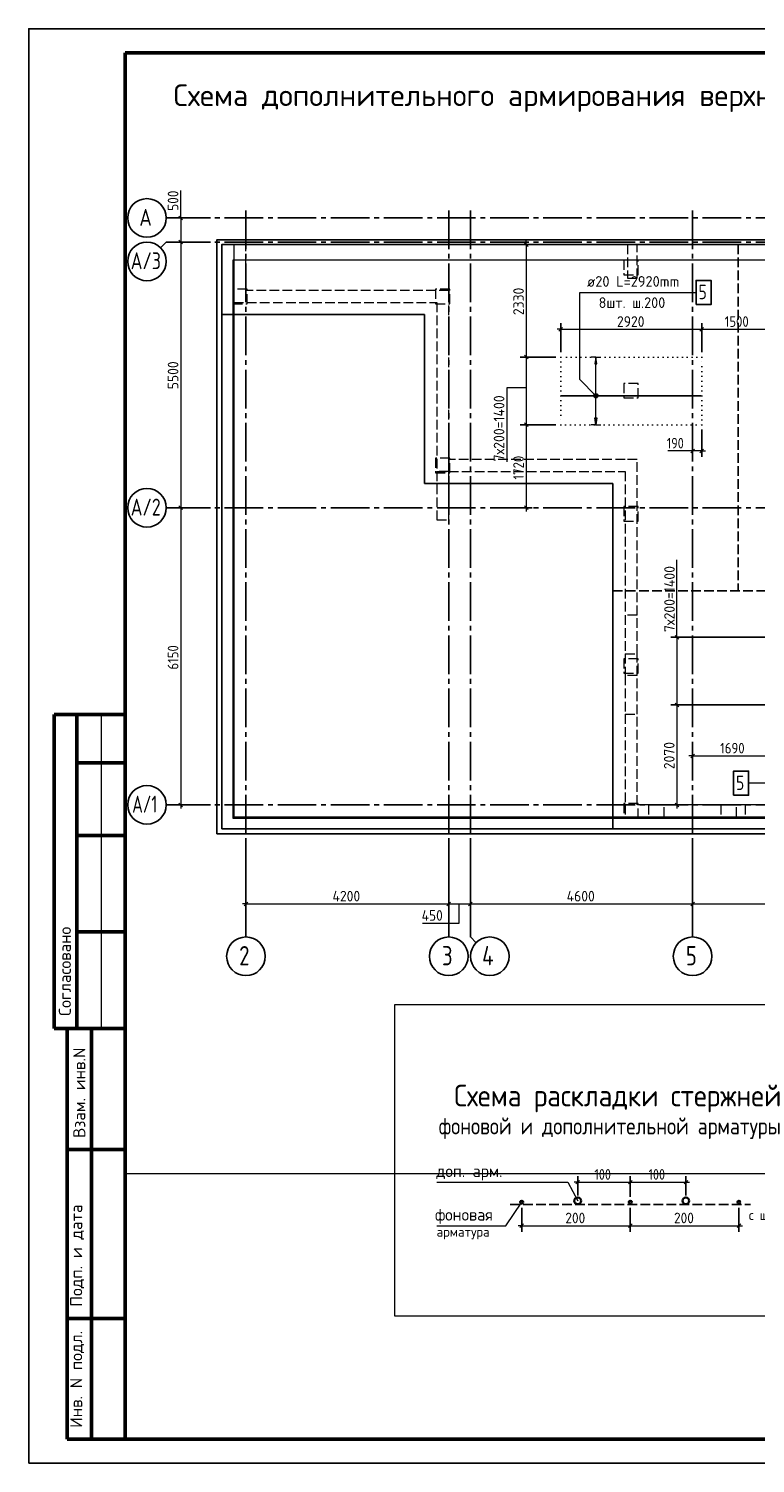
# Model space of a CAD drawing. Header units: millimetres. Extents: x 0 to 42000, y 0 to 29700.
# Tile 1 of 4: x 0 to 15049, y 0 to 29700. Entities that reach past the tile are written whole.
import ezdxf

# ---------------------------------------------------------------- set-up
doc = ezdxf.new("R2010")
doc.units = ezdxf.units.MM
for name, pattern in [('______2', [270, 200, -70]), ('______5', [1100, 800, -100, 100, -100]), ('______9', [100, 0, -100])]:
    doc.linetypes.add(name, pattern=pattern)
for name, color, linetype, lineweight in [('Standard', 7, 'Continuous', 25), ('ЖБ Перекрытие верхний уровень', 8, 'Continuous', 50), ('ЖБ Пилон', 7, 'Continuous', 35), ('ЖБ Плита Фундамента верхний уровень', 7, 'Continuous', 35), ('ЖБ Стена верхний уровень', 7, 'Continuous', 35), ('Общий01', 7, 'Continuous', 13), ('Позиционная метка номер позиции', 7, 'Continuous', 13), ('Примечания', 7, 'Continuous', 13), ('Размерная линия_ общее', 7, 'Continuous', 13), ('Текст_ общее', 7, 'Continuous', 25)]:
    doc.layers.add(name, color=color, linetype=linetype, lineweight=lineweight)
doc.layers.add('Оси', color=7, linetype='______5', true_color=0x656565)
doc.styles.add('ISOCPEUR', font='txt')

msp = doc.modelspace()

# ---------------------------------------------------------------- hatches: boundary and pattern name
at = {"linetype": 'Continuous', "lineweight": 13, "transparency": 33554687}
msp.add_hatch(color=7, dxfattribs=at).paths.add_polyline_path([(11766, 22762), (11746, 22902), (11726, 22762)])
msp.add_hatch(color=7, dxfattribs=at).paths.add_polyline_path([(11766, 21642), (11746, 21502), (11726, 21642)], flags=16)
at = {"layer": 'Позиционная метка номер позиции', "linetype": 'Continuous', "lineweight": 13, "transparency": 33554687}
for points in [[(11714, 22070), (11757, 22145), (11702, 22090)], [(11702, 22090), (11757, 22145), (11734, 22145)], [(11702, 22090), (11734, 22145), (11702, 22113)], [(11702, 22113), (11734, 22145), (11714, 22133)], [(11714, 22070), (11777, 22133), (11757, 22145)], [(11734, 22058), (11777, 22133), (11714, 22070)], [(11734, 22058), (11789, 22113), (11777, 22133)], [(11757, 22058), (11789, 22113), (11734, 22058)], [(11757, 22058), (11789, 22090), (11789, 22113)], [(11789, 22090), (11757, 22058), (11777, 22070)]]:
    msp.add_hatch(color=7, dxfattribs=at).paths.add_polyline_path(points)

# ---------------------------------------------------------------- linework, layer by layer
at = {"color": 251, "linetype": 'Continuous', "lineweight": 13, "true_color": 0x494949, "transparency": 33554687}
for p, q in [((11746, 22902), (11646, 22902)), ((11746, 22902), (11726, 22762)), ((11766, 22762), (11746, 22902)), ((11746, 22902), (11846, 22902)), ((11746, 22902), (11746, 22902)), ((11726, 22762), (11766, 22762)), ((11746, 21642), (11746, 22762)), ((11746, 21502), (11646, 21502)), ((11746, 21502), (11726, 21642)), ((11726, 21642), (11766, 21642)), ((11766, 21642), (11746, 21502)), ((11746, 21502), (11846, 21502)), ((11746, 21502), (11746, 21502))]:
    msp.add_line(p, q, dxfattribs=at)
at = {"color": 7, "linetype": 'Continuous', "lineweight": 25, "transparency": 33554687}
msp.add_line((13930, 22102), (11030, 22102), dxfattribs=at)
msp.add_line((13930, 22102), (11030, 22102), dxfattribs=at)
for points in [[(13823, 23990), (14133, 23990), (14133, 24490), (13823, 24490), (13823, 23990)], [(14599, 13829), (14909, 13829), (14909, 14329), (14599, 14329), (14599, 13829)]]:
    msp.add_lwpolyline(points, dxfattribs=at)
at = {"layer": 'Standard', "color": 7, "linetype": 'Continuous', "lineweight": 25, "transparency": 33554687}
msp.add_line((2000, 29200), (2000, 1058), dxfattribs=at)
at = {"layer": 'Standard', "color": 7, "linetype": 'Continuous', "lineweight": 50, "transparency": 33554687}
for p, q in [((6, 15500), (0, 15500)), ((2000, 15500), (527, 15500)), ((527, 15500), (527, 9000)), ((527, 15500), (527, 9000)), ((1000, 15500), (1000, 9000)), ((2000, 14500), (1000, 14500)), ((2000, 13000), (1000, 13000)), ((2000, 11000), (1000, 11000)), ((0, 9000), (6, 9000)), ((527, 9000), (2000, 9000)), ((800, 500), (800, 9000)), ((800, 500), (800, 9000)), ((1300, 500), (1300, 9000)), ((800, 6500), (2000, 6500)), ((800, 3000), (2000, 3000)), ((2000, 500), (800, 500))]:
    msp.add_line(p, q, dxfattribs=at)
at = {"layer": 'Standard', "color": 7, "linetype": 'Continuous', "lineweight": 13, "transparency": 33554687}
msp.add_line((1500, 15500), (1500, 9000), dxfattribs=at)
at = {"layer": 'Standard', "color": 8, "linetype": '______2', "lineweight": -3, "true_color": 0x737373, "transparency": 33554687}
msp.add_line((9970, 5359), (14950, 5359), dxfattribs=at)
at = {"layer": 'Standard', "color": 7, "linetype": 'Continuous', "lineweight": 25, "transparency": 33554687}
msp.add_lwpolyline([(0, 0), (42000, 0), (42000, 29700), (0, 29700), (0, 0)], close=True, dxfattribs=at)
at = {"layer": 'Standard', "color": 7, "linetype": 'Continuous', "lineweight": 50, "transparency": 33554687}
msp.add_lwpolyline([(2000, 29200), (41500, 29200), (41500, 500), (2000, 500), (2000, 29200)], close=True, dxfattribs=at)
at = {"layer": 'Standard', "color": 7, "linetype": 'Continuous', "lineweight": 13, "transparency": 33554687}
for points in [[(41500, 29200), (2000, 29200), (2000, 6000), (41500, 6000), (41500, 29200)], [(4250, 13382), (41050, 13382), (41050, 25232), (4250, 25232), (4250, 13382)], [(4225, 13357), (41075, 13357), (41075, 24907), (4225, 24907), (4225, 13357)], [(7577, 9491), (7577, 3053), (17569, 3053), (17569, 9491), (7577, 9491)], [(8450, 5821), (11163, 5821), (11370, 5434)], [(8450, 4919), (9885, 4919), (10210, 5404)]]:
    msp.add_lwpolyline(points, dxfattribs=at)
at = {"layer": 'Standard', "color": 254, "linetype": 'Continuous', "lineweight": 25, "true_color": 0xc4c4ff, "transparency": 33554687}
msp.add_lwpolyline([(3900, 13032), (41400, 13032), (41400, 25332), (3900, 25332), (3900, 13032)], dxfattribs=at)
at = {"layer": 'Standard', "color": 7, "linetype": 'Continuous', "lineweight": 25, "transparency": 33554687}
msp.add_lwpolyline([(4000, 13132), (41300, 13132), (41300, 25232), (4000, 25232), (4000, 13132)], dxfattribs=at)
at = {"layer": 'ЖБ Перекрытие верхний уровень', "color": 7, "linetype": 'Continuous', "lineweight": 35, "transparency": 33554687}
for centre, radius in [((10210, 5404), 30), ((11370, 5434), 70), ((12460, 5404), 30), ((13610, 5434), 70), ((14710, 5404), 30)]:
    msp.add_circle(centre, radius, dxfattribs=at)
at = {"layer": 'ЖБ Пилон', "color": 253, "linetype": '______2', "lineweight": 13, "true_color": 0xa0a0a0, "transparency": 33554687}
for p, q in [((12600, 25232), (12400, 25232)), ((12400, 25232), (12400, 24532)), ((12600, 24532), (12600, 25232)), ((12625, 24907), (12325, 24907)), ((12325, 24907), (12325, 24607)), ((12625, 24607), (12625, 24907)), ((12325, 24607), (12625, 24607)), ((12400, 24532), (12600, 24532)), ((4525, 24307), (4225, 24307)), ((4225, 24307), (4225, 24007)), ((4525, 24007), (4525, 24307)), ((8725, 24307), (8425, 24307)), ((8425, 24307), (8425, 24007)), ((8725, 24007), (8725, 24307)), ((4225, 24007), (4525, 24007)), ((8425, 24007), (8725, 24007)), ((12625, 22357), (12325, 22357)), ((12325, 22357), (12325, 22057)), ((12625, 22057), (12625, 22357)), ((12325, 22057), (12625, 22057)), ((8725, 20807), (8425, 20807)), ((8425, 20807), (8425, 20507)), ((8725, 20507), (8725, 20807)), ((8425, 20507), (8725, 20507)), ((12625, 19807), (12325, 19807)), ((12325, 19807), (12325, 19507)), ((12625, 19507), (12625, 19807)), ((12325, 19507), (12625, 19507)), ((12625, 16657), (12325, 16657)), ((12325, 16657), (12325, 16357)), ((12625, 16357), (12625, 16657)), ((12325, 16357), (12625, 16357)), ((12625, 13657), (12325, 13657)), ((12325, 13657), (12325, 13357)), ((12625, 13357), (12625, 13657)), ((12325, 13357), (12625, 13357))]:
    msp.add_line(p, q, dxfattribs=at)
at = {"layer": 'ЖБ Плита Фундамента верхний уровень', "color": 251, "linetype": 'Continuous', "lineweight": 25, "true_color": 0x656565, "transparency": 33554687}
for p, q in [((4000, 25232), (4000, 23782)), ((41300, 25232), (4000, 25232)), ((4000, 23782), (8200, 23782)), ((8200, 23782), (8200, 20282)), ((8200, 20282), (12100, 20282)), ((12100, 20282), (12100, 13132)), ((12100, 13132), (37700, 13132))]:
    msp.add_line(p, q, dxfattribs=at)
at = {"layer": 'ЖБ Стена верхний уровень', "color": 253, "linetype": '______2', "lineweight": 13, "true_color": 0xa0a0a0, "transparency": 33554687}
for p, q in [((4250, 25232), (4250, 24282)), ((4500, 25232), (4250, 25232)), ((4500, 24282), (4500, 25232)), ((4250, 24282), (4250, 24032)), ((8700, 24282), (4500, 24282)), ((8700, 24032), (8700, 24282)), ((4250, 24032), (8450, 24032)), ((8450, 24032), (8450, 20532)), ((8700, 20532), (8700, 24032)), ((8450, 20532), (8700, 20532)), ((8450, 20532), (8450, 19532)), ((8700, 20532), (8450, 20532)), ((12350, 20782), (8700, 20782)), ((8700, 20782), (8700, 20532)), ((8700, 19532), (8700, 20532)), ((8700, 20532), (12350, 20532)), ((12600, 20782), (12350, 20782)), ((12350, 20532), (12350, 17557)), ((12600, 17557), (12600, 20782)), ((8450, 19532), (8700, 19532)), ((12600, 17557), (12350, 17557)), ((12350, 17557), (12350, 16757)), ((12600, 16757), (12600, 17557)), ((12350, 16757), (12600, 16757)), ((12350, 16757), (12350, 16307)), ((12600, 16307), (12600, 16757)), ((12600, 16307), (12350, 16307)), ((12350, 16307), (12350, 15507)), ((12600, 15507), (12600, 16307)), ((12350, 15507), (12600, 15507)), ((12350, 15507), (12350, 13632)), ((12600, 13632), (12600, 15507)), ((12350, 13632), (12350, 13382)), ((12350, 13382), (12837, 13382)), ((12837, 13632), (12600, 13632)), ((12837, 13632), (12837, 13382)), ((13162, 13632), (12837, 13632)), ((12837, 13382), (13162, 13382)), ((13162, 13382), (13162, 13632)), ((14337, 13632), (13162, 13632)), ((13162, 13382), (14337, 13382)), ((14337, 13632), (14337, 13382)), ((14662, 13632), (14337, 13632)), ((14337, 13382), (14662, 13382)), ((14662, 13382), (14662, 13632)), ((14837, 13632), (14662, 13632)), ((14662, 13382), (14837, 13382)), ((14837, 13632), (14837, 13382)), ((15162, 13632), (14837, 13632)), ((14837, 13382), (15162, 13382))]:
    msp.add_line(p, q, dxfattribs=at)
at = {"layer": 'Общий01', "color": 251, "linetype": '______2', "lineweight": 25, "true_color": 0x656565, "transparency": 33554687}
for p, q in [((14690, 25232), (14690, 18062)), ((12100, 18062), (37700, 18062))]:
    msp.add_line(p, q, dxfattribs=at)
at = {"layer": 'Общий01', "color": 251, "linetype": 'Continuous', "lineweight": 13, "true_color": 0x656565, "transparency": 33554687}
for p, q in [((13750, 20959), (13240, 20959)), ((13426, 17102), (13426, 18702))]:
    msp.add_line(p, q, dxfattribs=at)
msp.add_lwpolyline([(10305, 22266), (9905, 22266), (9905, 20735)], dxfattribs=at)
at = {"layer": 'Оси', "color": 7, "linetype": 'Continuous', "lineweight": 13, "transparency": 33554687}
msp.add_line((3150, 25782), (3150, 26352), dxfattribs=at)
at = {"layer": 'Оси', "color": 8, "linetype": '______5', "lineweight": -3, "transparency": 33554687}
for p, q in [((4500, 25939), (4500, 12896)), ((8700, 25939), (8700, 12896)), ((9150, 25939), (9150, 12896)), ((13750, 25939), (13750, 12896)), ((41157, 25782), (3764, 25782)), ((41157, 25282), (3764, 25282)), ((41157, 19782), (3764, 19782)), ((41157, 13632), (3764, 13632))]:
    msp.add_line(p, q, dxfattribs=at)
at = {"layer": 'Оси', "color": 7, "linetype": 'Continuous', "lineweight": 25, "transparency": 33554687}
for p, q in [((3764, 25782), (2850, 25782)), ((2733, 25164), (2850, 25282)), ((3764, 25282), (2850, 25282)), ((3764, 19782), (2850, 19782)), ((3764, 13632), (2850, 13632)), ((4500, 12896), (4500, 10896)), ((8700, 12896), (8700, 10896)), ((13750, 12896), (13750, 10896))]:
    msp.add_line(p, q, dxfattribs=at)
msp.add_lwpolyline([(9150, 12896), (9150, 10896), (9267, 10778)], dxfattribs=at)
at = {"layer": 'Оси', "color": 7, "linetype": 'Continuous', "lineweight": 13, "transparency": 33554687}
msp.add_lwpolyline([(8154, 11182), (8914, 11182), (8914, 11582)], dxfattribs=at)
at = {"layer": 'Оси', "color": 7, "linetype": 'Continuous', "lineweight": 25, "transparency": 33554687}
for centre in [(2450, 25782), (2450, 24882), (2450, 19782), (2450, 13632), (4500, 10496), (8700, 10496), (9550, 10496), (13750, 10496)]:
    msp.add_circle(centre, 400, dxfattribs=at)
at = {"layer": 'Позиционная метка номер позиции', "color": 7, "linetype": 'Continuous', "lineweight": 13, "transparency": 33554687}
for p, q in [((11714, 22133), (11714, 22133)), ((11714, 22070), (11714, 22070)), ((11777, 22133), (11777, 22133)), ((11777, 22070), (11777, 22070))]:
    msp.add_line(p, q, dxfattribs=at)
for points in [[(11746, 22102), (11412, 22435), (11412, 24240), (13823, 24240)], [(17664, 16297), (17331, 15964), (17331, 14079), (14909, 14079)]]:
    msp.add_lwpolyline(points, dxfattribs=at)
msp.add_circle((11746, 22102), 45, dxfattribs=at)
at = {"layer": 'Примечания', "color": 7, "linetype": '______9', "lineweight": 13, "transparency": 33554687}
for p, q in [((11020, 22902), (11020, 21502)), ((13940, 22902), (11020, 22902)), ((13940, 21502), (13940, 22902)), ((11020, 21502), (13940, 21502))]:
    msp.add_line(p, q, dxfattribs=at)
at = {"layer": 'Размерная линия_ общее', "color": 7, "linetype": 'Continuous', "lineweight": 13, "transparency": 33554687}
for p, q in [((3150, 25782), (3150, 25857)), ((3150, 25782), (3150, 25282)), ((3150, 25282), (3150, 19782)), ((3150, 19782), (3150, 13632)), ((3150, 13632), (3150, 13557)), ((4500, 11582), (4425, 11582)), ((8700, 11582), (9150, 11582)), ((9150, 11582), (13750, 11582)), ((13750, 11582), (17200, 11582)), ((11370, 5821), (11295, 5821)), ((11370, 5821), (12460, 5821)), ((12460, 5821), (13610, 5821)), ((13610, 5821), (13685, 5821)), ((10210, 4919), (10135, 4919)), ((10210, 4919), (12460, 4919)), ((12460, 4919), (14710, 4919)), ((14710, 4919), (14785, 4919))]:
    msp.add_line(p, q, dxfattribs=at)
at = {"layer": 'Размерная линия_ общее', "color": 253, "linetype": 'Continuous', "lineweight": -3, "true_color": 0xa0a0a0, "transparency": 33554687}
for p, q in [((3150, 25782), (3025, 25782)), ((3150, 25782), (3275, 25782)), ((3150, 25282), (3025, 25282)), ((3150, 25282), (3275, 25282)), ((3150, 19782), (3025, 19782)), ((3150, 19782), (3275, 19782)), ((3150, 13632), (3025, 13632)), ((3150, 13632), (3050, 13632)), ((3150, 13632), (3275, 13632)), ((4500, 11582), (4500, 11707)), ((8700, 11582), (8700, 11707)), ((9150, 11582), (9150, 11707)), ((13750, 11582), (13750, 11707)), ((4500, 11582), (4500, 11457)), ((4500, 11582), (4500, 11096)), ((8700, 11582), (8700, 11457)), ((8700, 11582), (8700, 11096)), ((9150, 11582), (9150, 11457)), ((9150, 11582), (9150, 11096)), ((13750, 11582), (13750, 11457)), ((13750, 11582), (13750, 11096)), ((11370, 5821), (11370, 5946)), ((12460, 5821), (12460, 5946)), ((13610, 5821), (13610, 5946)), ((11370, 5821), (11370, 5696)), ((11370, 5821), (11370, 5546)), ((12460, 5821), (12460, 5696)), ((12460, 5821), (12460, 5516)), ((13610, 5821), (13610, 5696)), ((13610, 5821), (13610, 5546)), ((10210, 4919), (10210, 5291)), ((14710, 4919), (14710, 5291)), ((10210, 4919), (10210, 5044)), ((10210, 4919), (10210, 4794)), ((12460, 4919), (12460, 5044)), ((12460, 4919), (12460, 4794)), ((14710, 4919), (14710, 5044)), ((14710, 4919), (14710, 4794))]:
    msp.add_line(p, q, dxfattribs=at)
at = {"layer": 'Размерная линия_ общее', "color": 7, "linetype": 'Continuous', "lineweight": 25, "transparency": 33554687}
for p, q in [((3112, 25819), (3187, 25744)), ((3112, 25319), (3187, 25244)), ((3112, 19819), (3187, 19744)), ((3112, 13669), (3187, 13594)), ((4462, 11544), (4537, 11619)), ((8662, 11544), (8737, 11619)), ((9112, 11544), (9187, 11619)), ((13712, 11544), (13787, 11619)), ((11333, 5783), (11408, 5858)), ((12423, 5783), (12498, 5858)), ((13573, 5783), (13648, 5858)), ((10173, 4881), (10248, 4956)), ((12423, 4881), (12498, 4956)), ((14673, 4881), (14748, 4956))]:
    msp.add_line(p, q, dxfattribs=at)
at = {"layer": 'Размерная линия_ общее', "color": 251, "linetype": 'Continuous', "lineweight": 25, "true_color": 0x656565, "transparency": 33554687}
for p, q in [((10267, 25269), (10342, 25194)), ((10982, 23439), (11057, 23514)), ((13902, 23439), (13977, 23514)), ((10267, 22939), (10342, 22864)), ((10267, 21539), (10342, 21464)), ((13787, 20997), (13712, 20922)), ((13977, 20997), (13902, 20922)), ((10267, 19819), (10342, 19744)), ((13388, 17139), (13463, 17064)), ((13388, 15739), (13463, 15664)), ((13712, 14608), (13787, 14683)), ((13388, 13669), (13463, 13594))]:
    msp.add_line(p, q, dxfattribs=at)
at = {"layer": 'Размерная линия_ общее', "color": 251, "linetype": 'Continuous', "lineweight": 13, "true_color": 0x656565, "transparency": 33554687}
for p, q in [((10305, 25232), (10305, 25307)), ((11020, 23477), (10945, 23477)), ((11020, 23477), (13940, 23477)), ((13940, 23477), (15440, 23477)), ((10305, 22902), (10305, 21502)), ((10305, 21502), (10305, 19782)), ((13750, 20959), (13675, 20959)), ((13940, 20959), (13750, 20959)), ((13940, 20959), (14015, 20959)), ((10305, 19782), (10305, 19707)), ((13426, 17102), (13426, 17177)), ((13426, 17102), (13426, 15702)), ((13426, 15702), (13426, 13632)), ((13750, 14645), (13675, 14645)), ((13750, 14645), (15440, 14645)), ((13426, 13632), (13426, 13557))]:
    msp.add_line(p, q, dxfattribs=at)
at = {"layer": 'Размерная линия_ общее', "color": 251, "linetype": 'Continuous', "lineweight": -3, "true_color": 0x656565, "transparency": 33554687}
for p, q in [((10305, 25232), (10180, 25232)), ((10305, 25232), (10281, 25232)), ((10305, 25232), (10430, 25232)), ((11020, 23477), (11020, 23602)), ((11020, 23477), (11020, 23352)), ((11020, 23477), (11020, 23002)), ((13940, 23477), (13940, 23602)), ((13940, 23477), (13940, 23352)), ((13940, 23477), (13940, 23002)), ((10305, 22902), (10180, 22902)), ((10305, 22902), (10430, 22902)), ((10305, 22902), (10920, 22902)), ((10305, 21502), (10180, 21502)), ((10305, 21502), (10430, 21502)), ((10305, 21502), (10920, 21502)), ((13750, 20959), (13750, 21084)), ((13750, 20959), (13750, 20834)), ((13940, 20959), (13940, 21084)), ((13940, 20959), (13940, 20834)), ((10305, 19782), (10180, 19782)), ((10305, 19782), (10430, 19782)), ((10305, 19782), (10305, 19782)), ((13426, 17102), (13301, 17102)), ((13426, 17102), (13551, 17102)), ((13426, 17102), (15340, 17102)), ((13426, 15702), (13301, 15702)), ((13426, 15702), (13551, 15702)), ((13426, 15702), (15340, 15702)), ((13750, 14645), (13750, 14770)), ((13750, 14645), (13750, 14520)), ((13750, 14645), (13750, 14645)), ((13426, 13632), (13301, 13632)), ((13426, 13632), (13551, 13632)), ((13426, 13632), (13426, 13632))]:
    msp.add_line(p, q, dxfattribs=at)
at = {"layer": 'Размерная линия_ общее', "color": 253, "linetype": 'Continuous', "lineweight": -3, "true_color": 0xa0a0a0, "transparency": 33554687}
for points in [[(3150, 25782), (3133, 25782), (3133, 25782), (3133, 25782), (3133, 25782), (2948, 25782)], [(3150, 25282), (3133, 25282), (3133, 25282), (3133, 25282), (3133, 25282), (3050, 25282)], [(3150, 19782), (3133, 19782), (3133, 19782), (3050, 19782)], [(12460, 4919), (12460, 4936), (12460, 4936), (12460, 5291)]]:
    msp.add_lwpolyline(points, dxfattribs=at)
at = {"layer": 'Размерная линия_ общее', "color": 251, "linetype": 'Continuous', "lineweight": 13, "true_color": 0x656565, "transparency": 33554687}
msp.add_lwpolyline([(10305, 25232), (10305, 23667), (10305, 23667), (10305, 22902)], dxfattribs=at)
at = {"layer": 'Размерная линия_ общее', "color": 251, "linetype": 'Continuous', "lineweight": -3, "true_color": 0x656565, "transparency": 33554687}
for points in [[(13750, 20959), (13750, 21141), (13750, 21141), (13750, 21402)], [(13940, 20959), (13940, 21196), (13940, 21196), (13940, 21402)]]:
    msp.add_lwpolyline(points, dxfattribs=at)
at = {"layer": 'Размерная линия_ общее', "color": 7, "linetype": 'Continuous', "lineweight": 13, "transparency": 33554687}
msp.add_lwpolyline([(4500, 11582), (6362, 11582), (6362, 11582), (8700, 11582)], dxfattribs=at)

# ---------------------------------------------------------------- texts
at = {"color": 7, "linetype": 'Continuous', "lineweight": 13, "transparency": 33554687, "attachment_point": 7, "style": 'ISOCPEUR'}
for s, insert, char_height, width in [('\\W0.98;ø20 L=2920mm ', (11562, 24358), 220, 2196.66), ('\\W0.78;5', (13873, 24100), 300, 326.42), ('\\W0.97;8шт. ш.200 ', (11804, 23918), 220, 1712.32), ('\\W0.78;5', (14649, 13939), 300, 326.41)]:
    msp.add_mtext(s, dxfattribs=dict(at, insert=insert, char_height=char_height, width=width))
at = {"layer": 'Standard', "color": 7, "linetype": 'Continuous', "lineweight": 50, "transparency": 33554687, "char_height": 250, "attachment_point": 7, "rotation": 90, "style": 'ISOCPEUR'}
for s, insert, width in [('\\A1;{\\fISOCPEUR|i0|b0;\\H250.000000;\\W1.000000;\\C7;Согласовано}\\P', (875, 9261), 2071.88), ('\\A1;{\\fISOCPEUR|i0|b0;\\H250.000000;\\W1.000000;\\C7;Взам. инв.N}\\P', (1173, 6736), 1909.1), ('\\A1;{\\fISOCPEUR|i0|b0;\\H250.000000;\\W1.000000;\\C7;Подп. и дата}\\P', (1149, 3242), 2197.06), ('\\A1;{\\fISOCPEUR|i0|b0;\\H250.000000;\\W1.000000;\\C7;Инв. N подл.}\\P', (1149, 734), 2021.79)]:
    msp.add_mtext(s, dxfattribs=dict(at, insert=insert, width=width))
at = {"layer": 'Standard', "color": 7, "linetype": 'Continuous', "lineweight": 50, "transparency": 33554687, "attachment_point": 7, "style": 'ISOCPEUR'}
for s, insert, char_height, width in [('\\W0.99;Схема раскладки стержней', (8808, 7267), 450, 7958.29), ('\\W0.99;фоновой и дополнительной арматуры', (8489, 6713), 350, 8498.44)]:
    msp.add_mtext(s, dxfattribs=dict(at, insert=insert, char_height=char_height, width=width))
at = {"layer": 'Standard', "color": 7, "linetype": 'Continuous', "lineweight": 25, "transparency": 33554687, "attachment_point": 7, "style": 'ISOCPEUR'}
for s, insert, char_height, width in [('\\W0.96;доп. арм.', (8440, 5858), 250, 1519.73), ('\\W0.96;фоновая', (8415, 4957), 250, 1419.46), ('\\W0.98;с шагом 200мм', (14915, 5038), 200, 1977.1), ('\\W0.97;арматура', (8447, 4637), 200, 1336.16)]:
    msp.add_mtext(s, dxfattribs=dict(at, insert=insert, char_height=char_height, width=width))
at = {"layer": 'Оси', "color": 7, "linetype": 'Continuous', "lineweight": 35, "transparency": 33554687, "attachment_point": 7, "style": 'ISOCPEUR'}
for s, insert, char_height, width in [('\\W0.82;А', (2292, 25618), 350, 458.09), ('\\W0.77;А/3', (2114, 24720), 350, 804.55), ('\\W0.77;А/2', (2114, 19620), 350, 804.55), ('\\W0.70;А/1', (2144, 13470), 350, 734.74), ('\\W0.78;2', (4360, 10309), 400, 435.21), ('\\W0.78;3', (8560, 10309), 400, 435.21), ('\\W0.80;4', (9390, 10309), 400, 479.78), ('\\W0.78;5', (13610, 10309), 400, 435.22)]:
    msp.add_mtext(s, dxfattribs=dict(at, insert=insert, char_height=char_height, width=width))
at = {"layer": 'Размерная линия_ общее', "color": 7, "linetype": 'Continuous', "lineweight": 25, "transparency": 33554687, "char_height": 220, "attachment_point": 7, "rotation": 90, "style": 'ISOCPEUR'}
for s, insert, width in [('\\W0.91;500', (3100, 25929), 561.99), ('\\W0.93;5500', (3100, 22235), 718.09), ('\\W0.87;6150', (3100, 16432), 666.9)]:
    msp.add_mtext(s, dxfattribs=dict(at, insert=insert, width=width))
at = {"layer": 'Размерная линия_ общее', "color": 251, "linetype": 'Continuous', "lineweight": 25, "true_color": 0x656565, "transparency": 33554687, "char_height": 220, "attachment_point": 7, "rotation": 90, "style": 'ISOCPEUR'}
for s, insert, width in [('\\W0.93;2330', (10255, 23770), 718.09), ('\\W0.94;7х200=1400', (9851, 20742), 1620.84), ('\\W0.87;1720', (10255, 20367), 666.9), ('\\W0.94;7х200=1400', (13381, 17209), 1620.84), ('\\W0.93;2070', (13376, 14370), 718.09)]:
    msp.add_mtext(s, dxfattribs=dict(at, insert=insert, width=width))
at = {"layer": 'Размерная линия_ общее', "color": 251, "linetype": 'Continuous', "lineweight": 25, "true_color": 0x656565, "transparency": 33554687, "char_height": 220, "attachment_point": 7, "style": 'ISOCPEUR'}
for s, insert, width in [('\\W0.93;2920', (12183, 23527), 718.1), ('\\W0.87;1500', (14415, 23527), 666.9), ('\\W0.83;190', (13216, 21009), 508.57), ('\\W0.87;1690', (14320, 14695), 666.9)]:
    msp.add_mtext(s, dxfattribs=dict(at, insert=insert, width=width))
at = {"layer": 'Размерная линия_ общее', "color": 7, "linetype": 'Continuous', "lineweight": 25, "transparency": 33554687, "char_height": 220, "attachment_point": 7, "style": 'ISOCPEUR'}
for s, insert, width in [('\\W0.93;4200', (6292, 11632), 740.39), ('\\W0.93;4600', (11142, 11632), 740.38), ('\\W0.92;450', (8138, 11232), 584.44), ('\\W0.83;100', (11717, 5871), 508.56), ('\\W0.83;100', (12837, 5871), 508.57), ('\\W0.91;200', (11115, 4969), 561.98), ('\\W0.91;200', (13365, 4969), 561.99)]:
    msp.add_mtext(s, dxfattribs=dict(at, insert=insert, width=width))
at = {"layer": 'Текст_ общее', "color": 7, "linetype": 'Continuous', "lineweight": 50, "transparency": 33554687, "insert": (3000, 27975), "char_height": 450, "width": 33841.76, "attachment_point": 7, "style": 'ISOCPEUR'}
msp.add_mtext('\\W0.99;Схема дополнительного армирования верхней зоны вдоль буквенных осей конструкции плиты ростверка в осях 2-13', dxfattribs=at)

doc.saveas('drawing.dxf')
